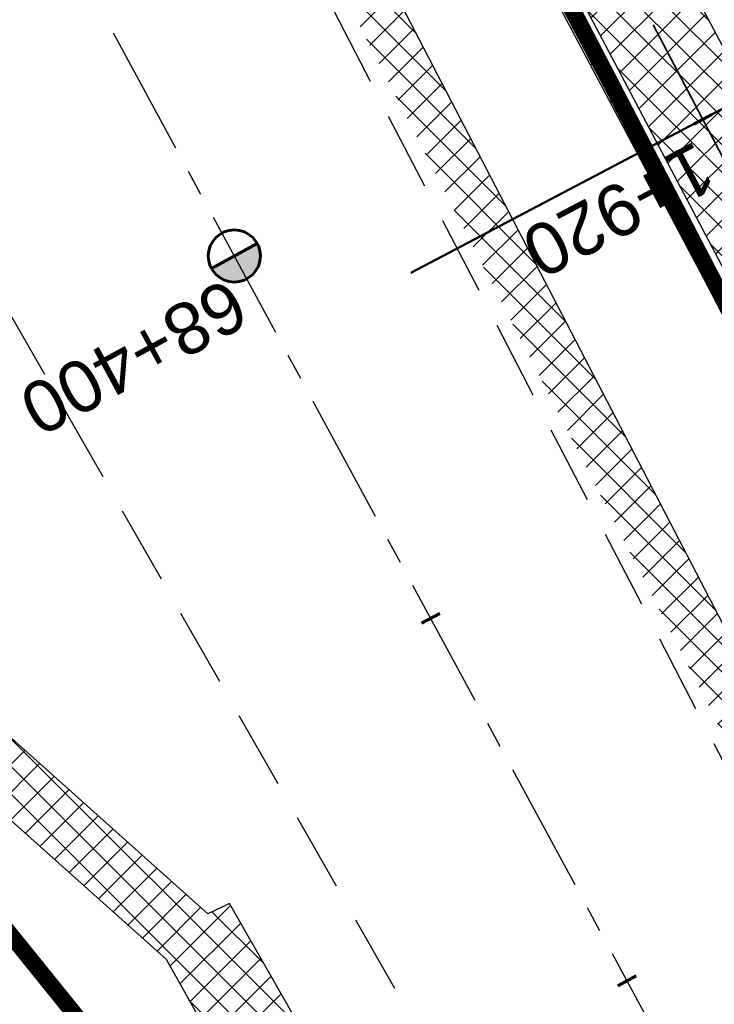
# Model space of a CAD drawing. Header units: metres. Extents: x 7529682 to 7533711, y 5721195 to 5727842.
# Tile 120 of 232: x 7530596 to 7530613, y 5726081 to 5726105. Entities that reach past the tile are written whole.
import ezdxf

# ---------------------------------------------------------------- set-up
doc = ezdxf.new("R2010")
doc.units = ezdxf.units.M
for name, pattern in [('817-dzialki-09-05-04$0$HIDDEN', [0.375, 0.25, -0.125]), ('ACAD_ISO05W100', [33, 24, -3, 0, -3, 0, -3]), ('CENTER', [50.800000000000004, 31.75, -6.35, 6.35, -6.35]), ('CENTER2', [28.575000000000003, 19.05, -3.175, 3.175, -3.175]), ('HIDDEN', [9.524999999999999, 6.35, -3.175])]:
    doc.linetypes.add(name, pattern=pattern)
for name, color, linetype in [('C-DROGI-SYTUACJA', 7, 'Continuous'), ('C-DROGI-SYTUACJA-ETYKIETY', 7, 'Continuous'), ('D-hatch-chodniki', 221, 'Continuous'), ('D-hatch-pobocza', 131, 'Continuous'), ('D-pobocza', 60, 'Continuous'), ('D-skarpa', 2, 'Continuous'), ('D-skarpa-kreskowanie', 2, 'Continuous')]:
    doc.layers.add(name, color=color, linetype=linetype)
for name, color, linetype, lineweight, true_color in [('D-hatch-ciag-pieszo-rowerowy', 7, 'Continuous', 13, 0xff9f80), ('D-LR-etap-III', 7, '817-dzialki-09-05-04$0$HIDDEN', 50, 0x00008f), ('D-przekroje-pop', 7, 'Continuous', 50, 0x000099)]:
    doc.layers.add(name, color=color, linetype=linetype, lineweight=lineweight, true_color=true_color)
for name, color, linetype, lineweight in [('D-krawędzie', 3, 'Continuous', 30), ('D-obrzeża', 2, 'Continuous', 30), ('D-oś', 10, 'CENTER', 30), ('D-pas-drogowy', 7, 'ACAD_ISO05W100', 50)]:
    doc.layers.add(name, color=color, linetype=linetype, lineweight=lineweight)
doc.layers.add('poprzeczki', color=7, linetype='Continuous', true_color=0x0000c7)
doc.styles.get("Standard").update_dxf_attribs({"font": 'arial.ttf'})
pattern_1 = [(45, (0, 0), (-0.3367596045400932, 0.3367596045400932), []), (135, (0, 0), (-0.3367596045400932, -0.3367596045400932), [])]

# ---------------------------------------------------------------- blocks, each defined once
blk = doc.blocks.new('kilometraz')
at = {"linetype": 'ByBlock', "lineweight": -2}
blk.add_hatch(color=0, dxfattribs=at).paths.add_polyline_path([(0, -0.28125, 0.4142135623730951), (0.28125, 0, 0.4142135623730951), (0, 0.28125)])
at = {"color": 0, "linetype": 'ByBlock', "lineweight": -2}
blk.add_line((0, 0.28125), (0, -0.28125), dxfattribs=at)
blk.add_circle((0, 0), 0.28125, dxfattribs=at)
blk = doc.blocks.new('AeccTickLine')
at = {"color": 0, "linetype": 'ByBlock', "lineweight": -2}
blk.add_line((0, 1), (-3.673819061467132e-16, -1), dxfattribs=at)

msp = doc.modelspace()

# ---------------------------------------------------------------- hatches: boundary and pattern name
at = {"layer": 'D-hatch-chodniki', "true_color": 0x6e6e6e}
h = msp.add_hatch(dxfattribs=at)
h.set_pattern_fill('ANSI37', color=8, scale=0.15, style=0)
h.set_pattern_definition(pattern_1)
h.paths.add_polyline_path([(7530586.917723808, 5726111.20079794), (7530582.36, 5726108.78), (7530581.91, 5726107.56), (7530591.86, 5726089.01), (7530599.5, 5726082.18), (7530602.929999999, 5726076.07), (7530601.75, 5726075.32), (7530604.719999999, 5726070.03), (7530605.94, 5726070.81), (7530609.469999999, 5726064.74), (7530611.24, 5726065.69), (7530601.04, 5726083.53), (7530600.509999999, 5726083.28), (7530593.059999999, 5726089.95), (7530585.019999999, 5726105.05), (7530585.23, 5726105.81), (7530589.969999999, 5726108.36), (7530588.139999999, 5726111.85)])
at = {"layer": 'D-hatch-ciag-pieszo-rowerowy'}
h = msp.add_hatch(dxfattribs=at)
h.set_pattern_fill('ANSI37', color=256, scale=0.15, style=0)
h.set_pattern_definition(pattern_1)
edge = h.paths.add_edge_path()
edge.add_line((7530647.019652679, 5726033.877844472), (7530649.252549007, 5726035.002016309))
edge.add_line((7530649.252549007, 5726035.002016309), (7530642.155423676, 5726049.098744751))
edge.add_line((7530642.155423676, 5726049.098744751), (7530627.426120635, 5726076.938607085))
edge.add_line((7530627.426120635, 5726076.938607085), (7530607.072789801, 5726115.582281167))
edge.add_arc((7530518.594706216, 5726068.981543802), 99.99999998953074, 27.77543704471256, 31.71492034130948)
edge.add_line((7530603.662130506, 5726121.550863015), (7530600.460822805, 5726126.731204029))
edge.add_arc((7530603.012845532, 5726128.308283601), 2.999999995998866, 192.0244267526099, 211.7149202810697, ccw=False)
edge.add_line((7530600.078668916, 5726127.683297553), (7530597.509558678, 5726127.265642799))
edge.add_arc((7530601.915230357, 5726128.182189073), 4.50000000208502, 191.7520598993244, 211.7149203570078)
edge.add_line((7530598.087196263, 5726125.816569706), (7530601.490245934, 5726120.309770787))
edge.add_arc((7530516.422821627, 5726067.740451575), 100.0000000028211, 27.775437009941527, 31.714920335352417, ccw=False)
edge.add_line((7530604.900905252, 5726114.341188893), (7530625.206004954, 5726075.789088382))
edge.add_line((7530625.206004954, 5726075.789088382), (7530639.927362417, 5726047.964838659))
edge.add_line((7530639.927362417, 5726047.964838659), (7530647.019652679, 5726033.877844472))
at = {"layer": 'D-hatch-pobocza'}
h = msp.add_hatch(dxfattribs=at)
h.set_pattern_fill('ANSI37', color=256, scale=0.15, style=0)
h.set_pattern_definition(pattern_1)
h.paths.add_polyline_path([(7530720.98, 5725884.44), (7530708.37, 5725908.34), (7530695.8, 5725932.28), (7530687.36, 5725949.02), (7530675.509999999, 5725970.87), (7530663.29, 5725994.02), (7530649.63, 5726020.19), (7530635.9, 5726046.17), (7530600.685173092, 5726114.059213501), (7530599.742800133, 5726113.514541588), (7530641.555222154, 5726032.007915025), (7530660.960861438, 5725995.070069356), (7530689.128213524, 5725941.540167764), (7530707.335918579, 5725907.031820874), (7530725.255781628, 5725873.092686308), (7530743.969545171, 5725837.653904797), (7530770.526708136, 5725787.119408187), (7530787.864146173, 5725754.266918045), (7530809.812893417, 5725712.701971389), (7530812.027706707, 5725712.540894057), (7530798.84, 5725737.15), (7530787.349999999, 5725758.8), (7530776.05, 5725780.2), (7530760.429999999, 5725809.79), (7530749.219999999, 5725830.63), (7530733.519999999, 5725861.06)])

# ---------------------------------------------------------------- linework, layer by layer
at = {"layer": 'C-DROGI-SYTUACJA', "color": 10, "linetype": 'CENTER2', "lineweight": 35, "ltscale": 0.2}
msp.add_lwpolyline([(7530599.582685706, 5726125.774388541), (7530602.576188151, 5726120.930317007, -0.0171909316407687), (7530605.986847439, 5726114.961735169), (7530626.316062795, 5726076.363847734), (7530641.04139306, 5726048.531791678), (7530649.655960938, 5726031.421108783, 0.005149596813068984), (7530652.491419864, 5726025.930702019), (7530660.958267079, 5726009.942093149, -0.005149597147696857), (7530663.793726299, 5726004.451685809), (7530663.79372622, 5726004.451685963), (7530666.938073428, 5725998.206227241), (7530695.100067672, 5725944.686510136), (7530713.30630457, 5725910.1809459), (7530731.225186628, 5725876.243669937), (7530749.9411932, 5725840.80064079)], format="xyb", dxfattribs=at)
at = {"layer": 'D-krawędzie', "linetype": 'HIDDEN', "ltscale": 0.3, "flags": 128}
for points in [[(7530572.009999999, 5726166.06), (7530620.380949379, 5726072.761487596), (7530641.555222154, 5726032.007915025), (7530660.960861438, 5725995.070069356), (7530689.128213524, 5725941.540167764), (7530707.335918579, 5725907.031820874), (7530725.255781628, 5725873.092686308), (7530743.969545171, 5725837.653904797), (7530770.526708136, 5725787.119408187), (7530787.864146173, 5725754.266918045), (7530809.897571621, 5725712.541613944), (7530824.739035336, 5725684.389287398), (7530840.856259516, 5725653.693092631), (7530860.675070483, 5725616.154465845), (7530865.283000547, 5725607.394015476), (7530878.050274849, 5725583.079962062), (7530918.171722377, 5725507.178125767), (7530950.162943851, 5725446.305402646), (7530993.419108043, 5725364.264712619), (7531022.766433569, 5725308.719304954), (7531053.80955549, 5725249.872416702), (7531081.165622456, 5725197.874670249), (7531103.902359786, 5725154.540603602), (7531128.123220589, 5725108.448161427), (7531149.3, 5725068.249999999), (7531167.380094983, 5725033.766927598), (7531197.164745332, 5724976.987689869), (7531228.151004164, 5724918.034426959), (7531253.152837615, 5724870.491119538), (7531286.7961686, 5724806.653565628), (7531306.739858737, 5724768.664832), (7531335.094443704, 5724714.652299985), (7531357.3191504, 5724672.438740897), (7531373.644908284, 5724641.454376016), (7531392.161870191, 5724605.998675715), (7531418.480331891, 5724555.852756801), (7531439.726902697, 5724515.582472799), (7531468.399107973, 5724461.077223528), (7531491.782023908, 5724416.527754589), (7531531.990296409, 5724339.832565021), (7531557.226635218, 5724291.658956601), (7531569.851546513, 5724267.577443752), (7531591.375556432, 5724226.547822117), (7531610.003879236, 5724191.103071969), (7531616.882991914, 5724177.998849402), (7531629.984986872, 5724153.025496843), (7531641.006768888, 5724132.021778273), (7531664.906257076, 5724087.616922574), (7531677.64401952, 5724064.785715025), (7531683.112433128, 5724054.988140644), (7531686.752875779, 5724048.180044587), (7531695.447538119, 5724031.696667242), (7531703.748818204, 5724015.917210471), (7531709.214143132, 5724005.513965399), (7531719.388607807, 5723986.14687362), (7531726.295217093, 5723973.000144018), (7531732.740794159, 5723960.735633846), (7531735.13, 5723956.19)], [(7530595.61, 5726098.03), (7530619.07, 5726056.86)]]:
    msp.add_lwpolyline(points, dxfattribs=at)
at = {"layer": 'D-krawędzie', "color": 7, "linetype": 'ByBlock'}
msp.add_lwpolyline([(7530586.917723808, 5726111.20079794), (7530582.36, 5726108.78), (7530581.91, 5726107.56), (7530591.86, 5726089.01), (7530599.5, 5726082.18), (7530602.929999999, 5726076.07), (7530601.75, 5726075.32), (7530604.719999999, 5726070.03), (7530605.94, 5726070.81), (7530609.469999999, 5726064.74), (7530611.24, 5726065.69), (7530601.04, 5726083.53), (7530600.509999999, 5726083.28), (7530593.059999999, 5726089.95), (7530585.019999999, 5726105.05), (7530585.23, 5726105.81), (7530589.969999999, 5726108.36), (7530588.139999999, 5726111.85), (7530586.917723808, 5726111.20079794)], dxfattribs=at)
at = {"layer": 'D-LR-etap-III', "ltscale": 10, "flags": 128}
msp.add_lwpolyline([(7531750.474471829, 5723895.103125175, 0.4, 0.4, 0), (7531750.505, 5723895.13, 0.4, 0.4, 0), (7531682.71, 5724022.92, 0.4, 0.4, 0), (7531619.177023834, 5724147.203692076, 0.4, 0.4, 0), (7531592.308960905, 5724198.48863389, 0.4, 0.4, 0), (7531553.263875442, 5724272.918564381, 0.4, 0.4, 0), (7531504.019999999, 5724366.79, 0.4, 0.4, 0), (7531482.09, 5724407.62, 0.4, 0.4, 0), (7531412.350402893, 5724541.182759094, 0.4, 0.4, 0), (7531388.463669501, 5724586.929768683, 0.4, 0.4, 0), (7531345.12, 5724669.94, 0.4, 0.4, 0), (7531127.66, 5725081.67, 0.4, 0.4, 0), (7531059.253139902, 5725211.040795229, 0.4, 0.4, 0), (7531008.007244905, 5725307.953830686, 0.4, 0.4, 0), (7530964.181635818, 5725390.835555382, 0.4, 0.4, 0), (7530914.557354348, 5725484.683561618, 0.4, 0.4, 0), (7530865.243241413, 5725577.493975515, 0.4, 0.4, 0), (7530840.085257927, 5725624.058651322, 0.4, 0.4, 0), (7530802.559525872, 5725694.924584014, 0.4, 0.4, 0), (7530755.54, 5725787.51, 0.4, 0.4, 0), (7530708.717810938, 5725876.303221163, 0.4, 0.4, 0), (7530695.12, 5725902.09, 0.4, 0.4, 0), (7530642.91397006, 5726001.07839487, 0.4, 0.4, 0), (7530634.934723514, 5726016.146615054, 0.4, 0.4, 0), (7530610.820000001, 5726061.929999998, 0.4, 0.4, 0), (7530610.820000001, 5726061.929999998, 0.4, 0.4, 0), (7530607.21, 5726063.51, 0.4, 0.4, 0), (7530597.42, 5726080.68, 0.4, 0.4, 0), (7530591.16, 5726088.44, 0.4, 0.4, 0), (7530581.28, 5726107.21, 0.4, 0.4, 0), (7530571.29, 5726130.56, 0.4, 0.4, 0), (7530549.554994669, 5726171.527317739, 0.4, 0.4, 0), (7530531.014309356, 5726206.473807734, 0.4, 0.4, 0), (7530516.461208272, 5726236.016618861, 0.4, 0.4, 0), (7530500.798929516, 5726266.141265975, 0.4, 0.4, 0), (7530491.349999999, 5726283.94, 0.4, 0.4, 0), (7530482.4, 5726303.41, 0.4, 0.4, 0), (7530482.4, 5726303.41, 0.4, 0.4, 0), (7530450.41, 5726357.28, 0.4, 0.4, 0), (7530397.759396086, 5726458.499907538, 0.4, 0.4, 0), (7530334.707815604, 5726583.664702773, 0.4, 0.4, 0), (7530303.939274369, 5726645.167943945, 0.4, 0.4, 0), (7530300.509779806, 5726651.777515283, 0.4, 0.4, 0), (7530289.213532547, 5726671.966724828, 0.4, 0.4, 0), (7530281.54, 5726685.57, 0.4, 0.4, 0), (7530261.37085633, 5726724.163374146, 0.4, 0.4, 0), (7530254.03, 5726738.21, 0.4, 0.4, 0), (7530197.219999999, 5726845.06, 0.4, 0.4, 0), (7530194.71, 5726849.15, 0.4, 0.4, 0), (7530195.92, 5726850.75, 0.4, 0.4, 0), (7530170.546669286, 5726892.961489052, 0.4, 0.4, 0), (7530143.174718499, 5726945.065838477, 0.4, 0.4, 0), (7530105.059999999, 5727018.32, 0.4, 0.4, 0), (7530100.059999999, 5727027.16, 0.4, 0.4, 0), (7530062.318670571, 5727099.625398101, 0.4, 0.4, 0), (7530015.378537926, 5727189.420463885, 0.4, 0.4, 0), (7529983.207960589, 5727250.206596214, 0.4, 0.4, 0), (7529953.284293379, 5727306.74720398, 0.4, 0.4, 0), (7529900.67053443, 5727406.15903814, 0.4, 0.4, 0), (7529890.630239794, 5727425.131178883, 0.4, 0.4, 0), (7529875.155383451, 5727454.426350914, 0.4, 0.4, 0), (7529857.560096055, 5727487.787346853, 0.4, 0.4, 0), (7529835.194401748, 5727530.19312405, 0.4, 0.4, 0), (7529811.740544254, 5727574.662079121, 0.4, 0.4, 0), (7529792.101859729, 5727611.922638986, 0.4, 0.4, 0), (7529768.066117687, 5727657.469613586, 0.4, 0.4, 0), (7529755.210566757, 5727682.131373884, 0.4, 0.4, 0), (7529753.309999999, 5727681.13, 0.4, 0.4, 0), (7529739.21, 5727707.77, 0.4, 0.4, 0), (7529735.394745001, 5727711.251990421, 0.4, 0.4, 0), (7529725.42, 5727730.2, 0.4, 0.4, 0), (7529723.55, 5727729.88, 0.4, 0.4, 0), (7529695.566668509, 5727782.932080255, 0.4, 0.4, 0), (7529717.67971874, 5727794.024357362, 0.4, 0.4, 0), (7529736.274870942, 5727758.647400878, 0.4, 0.4, 0), (7529736.274870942, 5727758.647400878, 0.4, 0.4, 0), (7529744.511003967, 5727750.406106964, 0.4, 0.4, 0), (7529744.511003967, 5727750.406106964, 0.4, 0.4, 0), (7529750.282568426, 5727738.549848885, 0.4, 0.4, 0), (7529777.108510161, 5727687.569424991, 0.4, 0.4, 0), (7529796.51537536, 5727651.329932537, 0.4, 0.4, 0), (7529814.937945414, 5727616.793170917, 0.4, 0.4, 0), (7529839.006722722, 5727572.303976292, 0.4, 0.4, 0), (7529860.617626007, 5727532.509108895, 0.4, 0.4, 0), (7529882.348967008, 5727491.504261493, 0.4, 0.4, 0), (7529904.865139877, 5727449.096370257, 0.4, 0.4, 0), (7529920.747384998, 5727418.884773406, 0.4, 0.4, 0), (7529946.676504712, 5727368.547487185, 0.4, 0.4, 0), (7529972.024701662, 5727320.573310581, 0.4, 0.4, 0), (7529987.740014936, 5727290.153392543, 0.4, 0.4, 0), (7529996.497385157, 5727273.661630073, 0.4, 0.4, 0), (7530017.541471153, 5727234.202689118, 0.4, 0.4, 0), (7530033.053657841, 5727204.864166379, 0.4, 0.4, 0), (7530051.622983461, 5727170.222745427, 0.4, 0.4, 0), (7530069.276612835, 5727137.015751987, 0.4, 0.4, 0), (7530089.385386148, 5727097.533639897, 0.4, 0.4, 0), (7530109.712512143, 5727060.746615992, 0.4, 0.4, 0), (7530136.769722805, 5727011.640131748, 0.4, 0.4, 0), (7530162.446686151, 5726962.743777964, 0.4, 0.4, 0), (7530187.674104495, 5726916.992101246, 0.4, 0.4, 0), (7530207.820739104, 5726879.335323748, 0.4, 0.4, 0), (7530230.625609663, 5726834.518686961, 0.4, 0.4, 0), (7530262.288093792, 5726776.61832811, 0.4, 0.4, 0), (7530277.509672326, 5726760.213143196, 0.4, 0.4, 0), (7530286.036865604, 5726744.106684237, 0.4, 0.4, 0), (7530288.097472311, 5726735.884066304, 0.4, 0.4, 0), (7530290.393870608, 5726725.046963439, 0.4, 0.4, 0), (7530296.17664807, 5726713.582980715, 0.4, 0.4, 0), (7530302.726195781, 5726701.18226779, 0.4, 0.4, 0), (7530325.685047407, 5726657.466383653, 0.4, 0.4, 0), (7530343.243978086, 5726623.648592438, 0.4, 0.4, 0), (7530360.229820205, 5726591.746871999, 0.4, 0.4, 0), (7530383.20855044, 5726548.059469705, 0.4, 0.4, 0), (7530406.017875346, 5726503.605514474, 0.4, 0.4, 0), (7530427.464919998, 5726462.620289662, 0.4, 0.4, 0), (7530447.9278544, 5726424.388014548, 0.4, 0.4, 0), (7530471.126878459, 5726379.920667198, 0.4, 0.4, 0), (7530490.501003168, 5726343.033350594, 0.4, 0.4, 0), (7530509.499458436, 5726306.733076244, 0.4, 0.4, 0), (7530529.890269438, 5726267.244072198, 0.4, 0.4, 0), (7530543.852446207, 5726238.990319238, 0.4, 0.4, 0), (7530554.808897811, 5726218.943990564, 0.4, 0.4, 0), (7530559.027108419, 5726212.223286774, 0.4, 0.4, 0), (7530563.060988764, 5726206.409670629, 0.4, 0.4, 0), (7530566.93354971, 5726200.463543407, 0.4, 0.4, 0), (7530569.771022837, 5726194.901501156, 0.4, 0.4, 0), (7530571.47319415, 5726191.282350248, 0.4, 0.4, 0), (7530572.839142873, 5726188.024533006, 0.4, 0.4, 0), (7530575.295071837, 5726182.034664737, 0.4, 0.4, 0), (7530579.736851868, 5726173.306070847, 0.4, 0.4, 0), (7530583.3, 5726167.41, 0.4, 0.4, 0), (7530593.4, 5726163.33, 0.4, 0.4, 0), (7530598.618375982, 5726155.264489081, 0.4, 0.4, 0), (7530608.258304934, 5726140.497132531, 0.4, 0.4, 0), (7530603.269999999, 5726136.83, 0.4, 0.4, 0), (7530606.53, 5726131.84, 0.4, 0.4, 0), (7530604.239057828, 5726124.21679044, 0.4, 0.4, 0), (7530605.847136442, 5726121.630127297, 0.4, 0.4, 0), (7530608.971611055, 5726116.164124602, 0.4, 0.4, 0), (7530618.114293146, 5726097.791111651, 0.4, 0.4, 0), (7530651.213125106, 5726034.959524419, 0.4, 0.4, 0), (7530670.243741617, 5725998.61095082, 0.4, 0.4, 0), (7530698.075474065, 5725945.952624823, 0.4, 0.4, 0), (7530716.505955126, 5725911.3051464, 0.4, 0.4, 0), (7530735.223454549, 5725875.667401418, 0.4, 0.4, 0), (7530752.504235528, 5725842.154920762, 0.4, 0.4, 0), (7530778.310652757, 5725793.501254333, 0.4, 0.4, 0), (7530797.499961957, 5725756.381811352, 0.4, 0.4, 0), (7530812.518974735, 5725728.28874362, 0.4, 0.4, 0), (7530820.039295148, 5725713.160404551, 0.4, 0.4, 0), (7530822.422446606, 5725710.193574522, 0.4, 0.4, 0), (7530833.154893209, 5725688.800634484, 0.4, 0.4, 0), (7530849.629354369, 5725656.158601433, 0.4, 0.4, 0), (7530867.98290276, 5725621.963939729, 0.4, 0.4, 0), (7530872.629809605, 5725612.88760475, 0.4, 0.4, 0), (7530880.354488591, 5725597.594500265, 0.4, 0.4, 0), (7530883.839446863, 5725593.389159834, 0.4, 0.4, 0), (7530891.782113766, 5725587.763349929, 0.4, 0.4, 0), (7530895.038670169, 5725584.280746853, 0.4, 0.4, 0), (7530897.033644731, 5725580.941110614, 0.4, 0.4, 0), (7530900.951646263, 5725579.945856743, 0.4, 0.4, 0), (7530904.80970798, 5725571.977328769, 0.4, 0.4, 0), (7530903.682362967, 5725568.566434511, 0.4, 0.4, 0), (7530908.900614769, 5725558.844845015, 0.4, 0.4, 0), (7530910.252030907, 5725545.671606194, 0.4, 0.4, 0), (7530912.872986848, 5725538.645543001, 0.4, 0.4, 0), (7530945.278171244, 5725478.464284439, 0.4, 0.4, 0), (7530959.692318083, 5725450.24628822, 0.4, 0.4, 0), (7531002.82670893, 5725368.192370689, 0.4, 0.4, 0), (7531044.703532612, 5725290.314293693, 0.4, 0.4, 0), (7531064.098839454, 5725253.212562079, 0.4, 0.4, 0), (7531083.010253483, 5725216.677517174, 0.4, 0.4, 0), (7531113.013137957, 5725158.465613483, 0.4, 0.4, 0), (7531137.364304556, 5725113.07076138, 0.4, 0.4, 0), (7531150.830830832, 5725086.711759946, 0.4, 0.4, 0), (7531159.745663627, 5725076.640848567, 0.4, 0.4, 0), (7531166.309999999, 5725074.58, 0.4, 0.4, 0), (7531172.29, 5725062.58, 0.4, 0.4, 0), (7531170.589828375, 5725055.605912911, 0.4, 0.4, 0), (7531173.732823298, 5725044.080706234, 0.4, 0.4, 0), (7531215.342008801, 5724964.859648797, 0.4, 0.4, 0), (7531238.054496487, 5724921.684649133, 0.4, 0.4, 0), (7531262.389821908, 5724875.282876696, 0.4, 0.4, 0), (7531295.587160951, 5724811.265731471, 0.4, 0.4, 0), (7531348.487908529, 5724712.362812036, 0.4, 0.4, 0), (7531363.740817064, 5724682.68394264, 0.4, 0.4, 0), (7531366.986905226, 5724675.865317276, 0.4, 0.4, 0), (7531382.541261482, 5724646.110625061, 0.4, 0.4, 0), (7531401.299165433, 5724610.874551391, 0.4, 0.4, 0), (7531428.964837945, 5724558.862274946, 0.4, 0.4, 0), (7531449.111202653, 5724520.397801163, 0.4, 0.4, 0), (7531477.292992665, 5724465.831467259, 0.4, 0.4, 0), (7531500.996290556, 5724421.112506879, 0.4, 0.4, 0), (7531512.121834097, 5724400.549045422, 0.4, 0.4, 0), (7531513.78163794, 5724396.757451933, 0.4, 0.4, 0), (7531526.32, 5724379.39, 0.4, 0.4, 0), (7531566.783642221, 5724302.73628205, 0.4, 0.4, 0), (7531578.579156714, 5724282.774819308, 0.4, 0.4, 0), (7531584.232619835, 5724273.111246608, 0.4, 0.4, 0), (7531590.109283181, 5724263.508189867, 0.4, 0.4, 0), (7531593.027899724, 5724258.771479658, 0.4, 0.4, 0), (7531595.711841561, 5724254.226824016, 0.4, 0.4, 0), (7531601.659976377, 5724243.898197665, 0.4, 0.4, 0), (7531606.097733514, 5724235.986407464, 0.4, 0.4, 0), (7531609.382207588, 5724230.799061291, 0.4, 0.4, 0), (7531611.580260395, 5724227.671180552, 0.4, 0.4, 0), (7531612.707802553, 5724225.86410867, 0.4, 0.4, 0), (7531618.665224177, 5724214.480919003, 0.4, 0.4, 0), (7531619.885522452, 5724212.333950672, 0.4, 0.4, 0), (7531620.931818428, 5724210.787064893, 0.4, 0.4, 0), (7531623.518605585, 5724207.111542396, 0.4, 0.4, 0), (7531626.143926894, 5724203.61306897, 0.4, 0.4, 0), (7531632.022984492, 5724196.485954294, 0.4, 0.4, 0), (7531653.949089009, 5724152.617641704, 0.4, 0.4, 0), (7531656.750690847, 5724143.103797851, 0.4, 0.4, 0), (7531659.61440691, 5724133.254504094, 0.4, 0.4, 0), (7531661.627147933, 5724128.646047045, 0.4, 0.4, 0.01093811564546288), (7531674.314987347, 5724101.43546424, 0.4, 0.4, 0), (7531685.137626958, 5724081.408252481, 0.4, 0.4, 0), (7531692.159945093, 5724066.277333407, 0.4, 0.4, 0), (7531699.662164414, 5724051.388120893, 0.4, 0.4, 0), (7531704.480624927, 5724040.808561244, 0.4, 0.4, 0), (7531704.480624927, 5724040.808561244, 0.4, 0.4, 0), (7531704.401251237, 5724037.368913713, 0.4, 0.4, 0), (7531720.383609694, 5724003.441317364, 0.4, 0.4, 0), (7531728.79890528, 5723986.206298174, 0.4, 0.4, 0), (7531733.237926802, 5723977.192631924, 0.4, 0.4, 0), (7531736.750027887, 5723969.505210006, 0.4, 0.4, 0), (7531737.336143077, 5723968.518916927, 0.4, 0.4, 0), (7531738.285051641, 5723967.699360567, 0.4, 0.4, 0), (7531742.180915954, 5723962.346428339, 0.4, 0.4, 0), (7531744.286141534, 5723958.615526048, 0.4, 0.4, 0), (7531755.393260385, 5723944.192617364, 0.4, 0.4, 0), (7531758.69, 5723936.76, 0.4, 0.4, 0), (7531780.08, 5723929.25, 0.4, 0.4, 0), (7531792.611989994, 5723906.337708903, 0.4, 0.4, 0), (7531792.611989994, 5723906.337708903, 0.4, 0.4, 0), (7531756.962094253, 5723883.055323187, 0.4, 0.4, 0), (7531750.46, 5723895.130000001, 0.4, 0.4, 0), (7531750.46, 5723895.130000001, 0, 0, 0)], format="xyseb", dxfattribs=at)
at = {"layer": 'D-obrzeża'}
for points in [[(7530816.719618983, 5725716.018528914), (7530808.344729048, 5725732.528263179, 0.004098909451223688), (7530806.083701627, 5725736.89638252), (7530794.941395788, 5725757.996873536), (7530777.713539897, 5725790.902979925), (7530751.046456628, 5725841.384501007), (7530732.330539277, 5725876.827361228), (7530714.411684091, 5725910.764586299), (7530696.205942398, 5725945.269212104), (7530668.046470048, 5725998.784136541), (7530664.910117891, 5726005.013743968, 0.005149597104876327), (7530662.074668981, 5726010.504156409), (7530653.607852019, 5726026.492780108, -0.005149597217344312), (7530650.772403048, 5726031.983192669), (7530642.15542369, 5726049.098744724), (7530627.426120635, 5726076.938607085), (7530607.072789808, 5726115.582281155, 0.0171909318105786), (7530603.662130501, 5726121.550863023), (7530600.460822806, 5726126.731204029, -0.2231735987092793), (7530600.169674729, 5726129.265560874), (7530602.62444678, 5726136.556380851), (7530601.532376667, 5726138.657784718)], [(7530597.423349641, 5726127.911989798, 0.1239919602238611), (7530598.087196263, 5726125.816569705), (7530601.490245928, 5726120.309770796, -0.0171909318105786), (7530604.900905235, 5726114.341188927), (7530625.206004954, 5726075.789088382), (7530639.927362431, 5726047.964838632), (7530648.539517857, 5726030.859026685, 0.005149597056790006), (7530651.374987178, 5726025.36862485), (7530659.841864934, 5726009.380030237, -0.005149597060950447), (7530662.677334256, 5726003.889628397), (7530665.829676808, 5725997.62831794), (7530693.994192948, 5725944.103808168), (7530712.200589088, 5725909.597942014), (7530730.119780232, 5725875.660080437), (7530748.835751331, 5725840.217118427), (7530775.500859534, 5725789.739336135), (7530792.728626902, 5725756.83339883), (7530803.872935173, 5725735.729115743, -0.004099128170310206), (7530806.134081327, 5725731.360762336), (7530819.007277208, 5725705.983294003)]]:
    msp.add_lwpolyline(points, format="xyb", dxfattribs=at)
at = {"layer": 'D-oś', "ltscale": 0.1}
msp.add_lwpolyline([(7530915.075467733, 5725505.546186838), (7530874.953735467, 5725581.448561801), (7530862.185373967, 5725605.764687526), (7530857.578697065, 5725614.522755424), (7530837.759286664, 5725652.062517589), (7530821.64157021, 5725682.759649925), (7530806.802584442, 5725710.90727788), (7530784.768746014, 5725752.633364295), (7530767.429894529, 5725785.48853276), (7530740.872937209, 5725836.022638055), (7530722.160718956, 5725871.458493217), (7530704.240385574, 5725905.398518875), (7530686.031764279, 5725939.908602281), (7530657.86242703, 5725993.442278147), (7530638.453085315, 5726030.387171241), (7530594.845000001, 5726110.895), (7530594.845000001, 5726110.895), (7530594.845000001, 5726110.895), (7530540.21, 5726214.45)], dxfattribs=at)
at = {"layer": 'D-pas-drogowy', "ltscale": 0.2, "flags": 128}
msp.add_lwpolyline([(7531633.018560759, 5724182.834272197, 0.4, 0.4, 0), (7531617.558899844, 5724211.608162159, 0.4, 0.4, 0), (7531566.783642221, 5724302.73628205, 0.4, 0.4, 0), (7531538.419082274, 5724356.469679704, 0.4, 0.4, 0), (7531526.32, 5724379.39, 0.4, 0.4, 0), (7531516.102085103, 5724393.607319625, 0.4, 0.4, 0.001485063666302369), (7531513.78037409, 5724396.837773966, 0.4, 0.4, 0), (7531501.87, 5724413.41, 0.4, 0.4, 0), (7531474.926107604, 5724464.507896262, 0.4, 0.4, 0), (7531446.200436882, 5724518.992313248, 0.4, 0.4, 0), (7531424.962185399, 5724559.262257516, 0.4, 0.4, 0), (7531398.444460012, 5724609.565801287, 0.4, 0.4, 0), (7531379.647455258, 5724645.216004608, 0.4, 0.4, 0), (7531365.23, 5724672.56, 0.4, 0.4, 0), (7531341.305752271, 5724717.915356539, 0.4, 0.4, 0), (7531312.899996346, 5724771.788898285, 0.4, 0.4, 0), (7531292.590923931, 5724810.306502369, 0.4, 0.4, 0), (7531259.391619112, 5724873.271351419, 0.4, 0.4, 0), (7531233.740401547, 5724921.922582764, 0.4, 0.4, 0), (7531203.072738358, 5724980.092044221, 0.4, 0.4, 0), (7531173.471398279, 5725036.225177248, 0.4, 0.4, 0), (7531168.269999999, 5725046.09, 0.4, 0.4, 0), (7531172.29, 5725062.58, 0.4, 0.4, 0), (7531166.309999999, 5725074.58, 0.4, 0.4, 0), (7531150.32, 5725079.6, 0.4, 0.4, 0), (7531141.5, 5725096.43, 0.4, 0.4, 0), (7531109.311735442, 5725157.814415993, 0.4, 0.4, 0), (7531086.641300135, 5725201.047918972, 0.4, 0.4, 0), (7531059.198258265, 5725253.383662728, 0.4, 0.4, 0), (7531028.206828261, 5725312.48946212, 0.4, 0.4, 0), (7530999.104694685, 5725367.990143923, 0.4, 0.4, 0), (7530956.247527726, 5725449.724815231, 0.4, 0.4, 0), (7530924.397774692, 5725510.463768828, 0.4, 0.4, 0), (7530897.509999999, 5725561.74, 0.4, 0.4, 0), (7530894.46, 5725566.14, 0.4, 0.4, 0), (7530892.16, 5725570.49, 0.4, 0.4, 0), (7530869.362688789, 5725613.307018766, 0.4, 0.4, 0), (7530861.693971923, 5725627.704613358, 0.4, 0.4, 0), (7530852.74, 5725644.52, 0.4, 0.4, 0), (7530831.509999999, 5725684.2, 0.4, 0.4, 0), (7530811.13, 5725722.52, 0.4, 0.4, 0), (7530792.3476413, 5725757.940652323, 0.4, 0.4, 0), (7530768.03, 5725803.8, 0.4, 0.4, 0), (7530748.768542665, 5725840.178507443, 0.4, 0.4, 0), (7530727.7, 5725879.97, 0.4, 0.4, 0), (7530712.0981582, 5725909.54523909, 0.4, 0.4, 0), (7530693.644105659, 5725944.645156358, 0.4, 0.4, 0), (7530665.702224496, 5725997.538976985, 0.4, 0.4, 0), (7530641.759999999, 5726042.88, 0.4, 0.4, 0), (7530616.5, 5726091.48, 0.4, 0.4, 0), (7530604.628439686, 5726114.319880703, 0.4, 0.4, -0.007762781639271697), (7530602.5, 5726118.43, 0.4, 0.4, 0), (7530603.992037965, 5726123.394821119, 0.4, 0.4, 0), (7530606.53, 5726131.84, 0.4, 0.4, 0), (7530603.269999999, 5726136.83, 0.4, 0.4, 0), (7530593.775620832, 5726151.368713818, 0.4, 0.4, 0), (7530590.202637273, 5726156.84001263, 0.4, 0.4, 0), (7530583.3, 5726167.41, 0.4, 0.4, 0), (7530580.578343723, 5726170.427567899, 0.4, 0.4, 0), (7530575.849999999, 5726175.67, 0.4, 0.4, 0), (7530569.009999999, 5726186.66, 0.4, 0.4, 0), (7530562.555322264, 5726199.189409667, 0.4, 0.4, 0), (7530555.67, 5726211.39, 0.4, 0.4, 0), (7530548.29, 5726224.23, 0.4, 0.4, 0), (7530540.58, 5726237.71, 0.4, 0.4, 0), (7530532.679999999, 5726252.65, 0.4, 0.4, 0), (7530524.059999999, 5726269.35, 0.4, 0.4, 0), (7530502.82, 5726309.91, 0.4, 0.4, 0), (7530488.83, 5726336.63, 0.4, 0.4, 0), (7530466.03, 5726380.16, 0.4, 0.4, 0), (7530438.469999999, 5726432.77, 0.4, 0.4, 0), (7530424.53, 5726459.09, 0.4, 0.4, 0), (7530401.63, 5726502.97, 0.4, 0.4, 0), (7530383.38, 5726538.06, 0.4, 0.4, 0), (7530353.969999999, 5726593.52, 0.4, 0.4, 0), (7530338.469999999, 5726622.74, 0.4, 0.4, 0), (7530322.009999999, 5726653.88, 0.4, 0.4, 0), (7530297.54, 5726700.33, 0.4, 0.4, 0), (7530287.38, 5726719.6, 0.4, 0.4, 0), (7530285.94993921, 5726722.315508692, 0.4, 0.4, 0), (7530280.259999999, 5726733.12, 0.4, 0.4, 0), (7530266.73, 5726758.74, 0.4, 0.4, 0), (7530260.42, 5726770.47, 0.4, 0.4, 0), (7530253.25, 5726783.82, 0.4, 0.4, 0), (7530244.95, 5726799.33, 0.4, 0.4, 0), (7530239.389999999, 5726808.49, 0.4, 0.4, 0), (7530238.29, 5726807.9, 0.4, 0.4, 0), (7530218.11, 5726850.67, 0.4, 0.4, 0), (7530175.906646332, 5726928.168028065, 0.4, 0.4, 0), (7530096.679999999, 5727076.15, 0.4, 0.4, 0), (7530094.679999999, 5727079.89, 0.4, 0.4, 0), (7530064.59693469, 5727135.522637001, 0.4, 0.4, 0), (7530046.730970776, 5727168.8921561, 0.4, 0.4, 0), (7530025.803045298, 5727208.461374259, 0.4, 0.4, 0), (7530012.846501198, 5727232.979315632, 0.4, 0.4, 0), (7529994.15, 5727268.45, 0.4, 0.4, 0), (7529981.670868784, 5727291.93018666, 0.4, 0.4, 0), (7529949.889999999, 5727351.73, 0.4, 0.4, 0), (7529924.75, 5727399.03, 0.4, 0.4, 0), (7529915.515824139, 5727417.099754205, 0.4, 0.4, 0), (7529885.83, 5727475.19, 0.4, 0.4, 0), (7529862.559999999, 5727519.97, 0.4, 0.4, 0), (7529852.984923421, 5727538.191086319, 0.4, 0.4, 0), (7529836.513084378, 5727569.51130111, 0.4, 0.4, 0), (7529815.36890814, 5727609.140983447, 0.4, 0.4, 0), (7529792.795203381, 5727651.247499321, 0.4, 0.4, 0), (7529774.199114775, 5727685.858348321, 0.4, 0.4, 0), (7529746.966026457, 5727736.059440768, 0.4, 0.4, 0), (7529733.92, 5727757.62, 0.4, 0.4, 0), (7529708.607472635, 5727806.388536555, 0.4, 0.4, 0), (7529688.491967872, 5727796.344621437, 0.4, 0.4, 0), (7529723.55, 5727729.88, 0.4, 0.4, 0), (7529725.42, 5727730.2, 0.4, 0.4, 0), (7529735.38, 5727711.28, 0.4, 0.4, 0), (7529739.21, 5727707.77, 0.4, 0.4, 0), (7529753.309999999, 5727681.13, 0.4, 0.4, 0), (7529755.178396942, 5727682.114424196, 0.4, 0.4, 0), (7529792.101859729, 5727611.922638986, 0.4, 0.4, 0), (7529811.740544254, 5727574.662079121, 0.4, 0.4, 0), (7529835.194401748, 5727530.19312405, 0.4, 0.4, 0), (7529857.560096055, 5727487.787346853, 0.4, 0.4, 0), (7529875.155383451, 5727454.426350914, 0.4, 0.4, 0), (7529890.630239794, 5727425.131178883, 0.4, 0.4, 0), (7529900.67053443, 5727406.15903814, 0.4, 0.4, 0), (7529953.284293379, 5727306.74720398, 0.4, 0.4, 0), (7529983.207960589, 5727250.206596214, 0.4, 0.4, 0), (7530015.378537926, 5727189.420463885, 0.4, 0.4, 0), (7530062.318670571, 5727099.625398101, 0.4, 0.4, 0), (7530100.059999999, 5727027.16, 0.4, 0.4, 0), (7530105.059999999, 5727018.32, 0.4, 0.4, 0), (7530143.174718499, 5726945.065838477, 0.4, 0.4, 0), (7530170.546669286, 5726892.961489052, 0.4, 0.4, 0), (7530195.92, 5726850.75, 0.4, 0.4, 0), (7530194.71, 5726849.15, 0.4, 0.4, 0), (7530197.219999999, 5726845.06, 0.4, 0.4, 0), (7530254.03, 5726738.21, 0.4, 0.4, 0), (7530261.37085633, 5726724.163374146, 0.4, 0.4, 0), (7530281.54, 5726685.57, 0.4, 0.4, 0), (7530289.213532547, 5726671.966724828, 0.4, 0.4, 0), (7530300.509779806, 5726651.777515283, 0.4, 0.4, 0), (7530303.939274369, 5726645.167943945, 0.4, 0.4, 0), (7530334.707815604, 5726583.664702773, 0.4, 0.4, 0), (7530397.759396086, 5726458.499907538, 0.4, 0.4, 0), (7530450.41, 5726357.28, 0.4, 0.4, 0), (7530482.4, 5726303.41, 0.4, 0.4, 0), (7530483.687990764, 5726301.003383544, 0.4, 0.4, 0), (7530491.349999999, 5726283.94, 0.4, 0.4, 0), (7530512.67, 5726243.78, 0.4, 0.4, 0), (7530529.429999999, 5726209.46, 0.4, 0.4, 0), (7530571.29, 5726130.56, 0.4, 0.4, 0), (7530581.28, 5726107.21, 0.4, 0.4, 0), (7530591.16, 5726088.44, 0.4, 0.4, 0), (7530597.42, 5726080.68, 0.4, 0.4, 0), (7530607.21, 5726063.51, 0.4, 0.4, 0), (7530610.820000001, 5726061.929999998, 0.4, 0.4, 0), (7530634.934723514, 5726016.146615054, 0.4, 0.4, 0), (7530642.91397006, 5726001.07839487, 0.4, 0.4, 0), (7530695.12, 5725902.09, 0.4, 0.4, 0), (7530708.717810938, 5725876.303221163, 0.4, 0.4, 0), (7530755.54, 5725787.51, 0.4, 0.4, 0), (7530802.559525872, 5725694.924584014, 0.4, 0.4, 0), (7530840.085257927, 5725624.058651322, 0.4, 0.4, 0), (7530865.243241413, 5725577.493975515, 0.4, 0.4, 0), (7530914.557354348, 5725484.683561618, 0.4, 0.4, 0), (7530964.181635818, 5725390.835555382, 0.4, 0.4, 0), (7531008.007244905, 5725307.953830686, 0.4, 0.4, 0), (7531059.253139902, 5725211.040795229, 0.4, 0.4, 0), (7531127.66, 5725081.67, 0.4, 0.4, 0), (7531345.12, 5724669.94, 0.4, 0.4, 0), (7531388.463669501, 5724586.929768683, 0.4, 0.4, 0), (7531412.350402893, 5724541.182759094, 0.4, 0.4, 0), (7531482.09, 5724407.62, 0.4, 0.4, 0), (7531504.019999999, 5724366.79, 0.4, 0.4, 0), (7531519.374444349, 5724337.520497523, 0.4, 0.4, 0), (7531563.748815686, 5724252.931583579, 0.4, 0.4, 0), (7531602.175111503, 5724179.681224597, 0.4, 0.4, 0), (7531619.177023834, 5724147.203692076, 0.4, 0.4, 0), (7531625.038493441, 5724135.63500206, 0.4, 0.4, 0), (7531656.796442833, 5724073.31633882, 0.4, 0.4, 0), (7531675.12, 5724037.36, 0.4, 0.4, 0), (7531682.71, 5724022.92, 0.4, 0.4, 0), (7531705.565196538, 5723979.810545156, 0.4, 0.4, 0), (7531736.605941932, 5723921.261514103, 0.4, 0.4, 0), (7531750.46, 5723895.130000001, 0.4, 0.4, 0), (7531740.769999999, 5723886.56, 0.4, 0.4, 0), (7531732.86, 5723885, 0.4, 0.4, 0), (7531722.179999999, 5723887.77, 0.4, 0.4, 0), (7531729.87, 5723862.17, 0.4, 0.4, 0), (7531742.92, 5723861.93, 0.4, 0.4, 0), (7531763.71, 5723859.52, 0.4, 0.4, 0), (7531768.42, 5723854.12, 0.4, 0.4, 0), (7531787.42, 5723817.97, 0.4, 0.4, 0), (7531795.57, 5723809.82, 0.4, 0.4, 0), (7531816.346897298, 5723819.850397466, 0.4, 0.4, 0), (7531816.346897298, 5723819.850397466, 0.4, 0.4, 0), (7531805.059999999, 5723843.23, 0.4, 0.4, 0), (7531803.61, 5723886.23, 0.4, 0.4, 0), (7531803.61, 5723886.23, 0.4, 0.4, 0), (7531780.08, 5723929.25, 0.4, 0.4, 0), (7531758.69, 5723936.76, 0.4, 0.4, 0), (7531749.3590272, 5723946.412126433, 0.4, 0.4, 0), (7531742.71, 5723953.29, 0.4, 0.4, 0), (7531735.177368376, 5723967.877529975, 0.4, 0.4, 0), (7531722.37, 5723992.68, 0.4, 0.4, 0), (7531705.041669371, 5724030.885563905, 0.4, 0.4, 0), (7531699.469999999, 5724043.17, 0.4, 0.4, 0), (7531692.69, 5724058.11, 0.4, 0.4, 0), (7531679.672010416, 5724084.016803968, 0.4, 0.4, 0), (7531674.55, 5724094.21, 0.4, 0.4, 0), (7531666.633166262, 5724114.002855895, 0.4, 0.4, 0), (7531649, 5724153.82, 0.4, 0.4, 0), (7531641.49, 5724149.34, 0.4, 0.4, 0), (7531626.04, 5724179.34, 0.4, 0.4, 0), (7531633.03, 5724182.84, 0, 0, 0)], format="xyseb", dxfattribs=at)
at = {"layer": 'D-pobocza'}
msp.add_lwpolyline([(7530602.007271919, 5726118.490346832, -0.01261795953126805), (7530604.458514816, 5726114.108185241), (7530624.761981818, 5726075.559184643), (7530639.481750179, 5726047.738057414), (7530648.092941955, 5726030.634191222, 0.005149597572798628), (7530650.928415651, 5726025.14379095), (7530659.395303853, 5726009.155205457, -0.00514959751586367), (7530662.230777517, 5726003.664805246), (7530665.386318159, 5725997.397154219), (7530693.551843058, 5725943.870727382), (7530711.758370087, 5725909.364613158), (7530729.677628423, 5725875.426624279), (7530748.393610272, 5725839.983641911), (7530775.058323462, 5725789.506607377), (7530792.286073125, 5725756.600703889), (7530803.430782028, 5725735.495662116, -0.004099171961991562), (7530805.691951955, 5725731.127261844), (7530814.620754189, 5725713.525533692)], format="xyb", dxfattribs=at)
msp.add_lwpolyline([(7530798.84, 5725737.15), (7530787.349999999, 5725758.8), (7530776.05, 5725780.2), (7530760.429999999, 5725809.79), (7530749.219999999, 5725830.63), (7530733.519999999, 5725861.06), (7530720.98, 5725884.44), (7530708.37, 5725908.34), (7530695.8, 5725932.28), (7530687.36, 5725949.02), (7530675.509999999, 5725970.87), (7530663.29, 5725994.02), (7530649.63, 5726020.19), (7530635.9, 5726046.17), (7530600.685173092, 5726114.059213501), (7530599.742800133, 5726113.514541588)], dxfattribs=at)
at = {"layer": 'D-przekroje-pop', "extrusion": (0.4660073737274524, -0.8847808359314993, 0), "elevation": -1557024.847945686}
msp.add_lwpolyline([(9331352.655093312, 0), (9331347.655093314, 0), (9331339.655093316, 0)], dxfattribs=at)
at = {"layer": 'D-skarpa', "linetype": 'Continuous'}
msp.add_lwpolyline([(7530603.491308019, 5726115.849738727), (7530603.491308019, 5726115.849738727), (7530603.491308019, 5726115.849738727), (7530603.491308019, 5726115.849738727), (7530603.491308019, 5726115.849738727), (7530603.491308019, 5726115.849738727), (7530603.491308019, 5726115.849738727), (7530603.491308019, 5726115.849738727), (7530604.254291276, 5726114.049210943), (7530605.293332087, 5726112.157188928), (7530606.191779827, 5726110.530659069), (7530608.591892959, 5726106.143663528), (7530613.27863229, 5726097.309899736), (7530615.566123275, 5726092.86358696), (7530617.833673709, 5726088.40677165), (7530620.103293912, 5726083.951046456), (7530622.453067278, 5726079.537537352), (7530624.562000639, 5726075.439996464)], dxfattribs=at)
at = {"layer": 'D-skarpa-kreskowanie', "linetype": 'Continuous'}
for p, q in [((7530609.371569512, 5726104.780056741, 107.6623038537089), (7530609.327630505, 5726104.756914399, 107.6291949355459)), ((7530609.6045732, 5726104.337666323, 107.6638954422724), (7530609.583270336, 5726104.326446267, 107.6478433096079)), ((7530609.837576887, 5726103.895275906, 107.6654870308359), (7530609.796304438, 5726103.873538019, 107.6343874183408)), ((7530610.070580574, 5726103.452885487, 107.6670786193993), (7530610.050610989, 5726103.442367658, 107.652031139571)), ((7530610.303584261, 5726103.010495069, 107.6686702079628), (7530610.264978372, 5726102.99016164, 107.6395799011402)), ((7530610.536587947, 5726102.568104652, 107.6702617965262), (7530610.517951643, 5726102.558289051, 107.6562189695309)), ((7530610.769591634, 5726102.125714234, 107.6718533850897), (7530610.733652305, 5726102.106785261, 107.644772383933)), ((7530611.002595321, 5726101.683323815, 107.6734449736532), (7530610.985292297, 5726101.674210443, 107.660406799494)), ((7530611.235599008, 5726101.240933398, 107.6750365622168), (7530611.202326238, 5726101.223408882, 107.6499648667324)), ((7530611.468602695, 5726100.79854298, 107.6766281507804), (7530611.452632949, 5726100.790131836, 107.6645946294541)), ((7530611.701606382, 5726100.356152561, 107.678219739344), (7530611.671000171, 5726100.340032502, 107.6551573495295)), ((7530611.934610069, 5726099.913762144, 107.6798113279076), (7530611.919973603, 5726099.906053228, 107.6687824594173)), ((7530612.167613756, 5726099.471371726, 107.6814029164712), (7530612.139674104, 5726099.456656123, 107.6603498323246)), ((7530612.400617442, 5726099.028981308, 107.6829945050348), (7530612.387314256, 5726099.02197462, 107.6729702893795)), ((7530612.633621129, 5726098.58659089, 107.6845860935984), (7530612.608348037, 5726098.573279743, 107.6655423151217))]:
    msp.add_line(p, q, dxfattribs=at)

# ---------------------------------------------------------------- block references
at = {"layer": 'C-DROGI-SYTUACJA-ETYKIETY', "color": 10, "linetype": 'Continuous', "lineweight": 60, "xscale": 2.249999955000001, "yscale": 2.249999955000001, "zscale": 2.249999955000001, "rotation": 298.4427514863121}
msp.add_blockref('kilometraz', (7530601.155708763, 5726099.244374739), dxfattribs=at)
at = {"layer": 'C-DROGI-SYTUACJA-ETYKIETY', "color": 2, "linetype": 'Continuous', "lineweight": 60, "xscale": 0.25, "yscale": 0.25, "zscale": 0.25, "rotation": 298.4427514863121}
for p in [(7530605.918513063, 5726090.451440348), (7530610.681317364, 5726081.658505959)]:
    msp.add_blockref('AeccTickLine', p, dxfattribs=at)
at = {"layer": 'poprzeczki', "color": 2, "linetype": 'Continuous', "lineweight": 60, "xscale": 0.25, "yscale": 0.25, "zscale": 0.25, "rotation": 297.7754370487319}
msp.add_blockref('AeccTickLine', (7530612.518421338, 5726102.560619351), dxfattribs=at)

# ---------------------------------------------------------------- texts
at = {"layer": 'C-DROGI-SYTUACJA-ETYKIETY', "color": 2}
for s, rotation, p in [('1+920', 207.7754370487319, (7530612.36138129, 5726102.054073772)), ('68+400', 208.4427514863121, (7530601.004578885, 5726098.736034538))]:
    msp.add_text(s, height=1.25, rotation=rotation, dxfattribs=at).set_placement(p)

doc.saveas('drawing.dxf')
